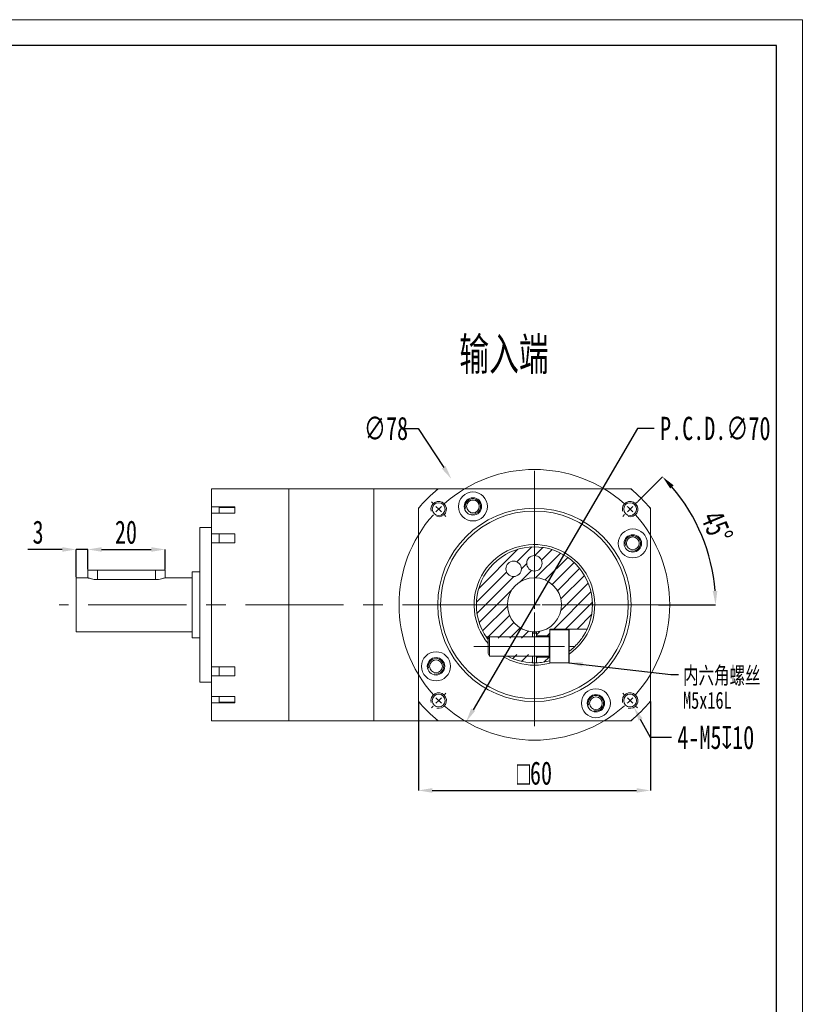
# Model space of a CAD drawing. Header units: millimetres. Extents: x 0 to 283, y 0 to 199.
# Tile 4 of 4: x 180 to 283, y 71 to 199. Entities that reach past the tile are written whole.
import ezdxf

# ---------------------------------------------------------------- set-up
doc = ezdxf.new("R2010")
doc.units = ezdxf.units.MM
doc.linetypes.add('CENTER2', pattern=[28.575, 19.05, -3.175, 3.175, -3.175])
doc.linetypes.add('CENTERX2', pattern=[20.32, 12.7, -2.54, 2.54, -2.54])
doc.layers.add('3中心线层', color=1, linetype='CENTER2')
for name, color, linetype, lineweight in [('SLD-0', 7, 'Continuous', 18), ('图框_外框线', 7, 'Continuous', 18), ('尺寸线层', 3, 'Continuous', 18)]:
    doc.layers.add(name, color=color, linetype=linetype, lineweight=lineweight)
doc.styles.add('SLDTEXTSTYLE0', font='txt', dxfattribs={"width": 0.7})
doc.styles.add('SLDTEXTSTYLE2', font='txt', dxfattribs={"width": 0.7})
doc.dimstyles.new('SLDDIMSTYLE0', dxfattribs={"dimtxt": 3, "dimasz": 1.8, "dimexe": 0, "dimexo": 0.0625, "dimgap": 0.75, "dimtad": 0, "dimtih": 1, "dimtoh": 1, "dimlfac": 2, "dimrnd": 1e-09, "dimzin": 12, "dimdsep": 46, "dimtxsty": 'SLDTEXTSTYLE2', "dimsah": 1, "dimcen": 0, "dimadec": 0, "dimazin": 3, "dimtfac": 1, "dimtmove": 0, "dimatfit": 3, "dimfxl": 1, "dimfrac": 2, "dimtolj": 1, "dimtzin": 12, "dimarcsym": 0})
doc.dimstyles.new('SLDDIMSTYLE1', dxfattribs={"dimtxt": 3, "dimasz": 1.8, "dimexe": 0, "dimexo": 0.0625, "dimgap": 0.75, "dimtad": 0, "dimtih": 1, "dimtoh": 1, "dimlfac": 2, "dimrnd": 1e-09, "dimzin": 12, "dimdsep": 46, "dimtxsty": 'SLDTEXTSTYLE2', "dimsah": 1, "dimcen": 0, "dimadec": 0, "dimazin": 3, "dimtfac": 1, "dimtofl": 0, "dimtmove": 0, "dimatfit": 3, "dimfxl": 1, "dimfrac": 2, "dimtolj": 1, "dimtzin": 12, "dimarcsym": 0})
doc.dimstyles.new('SLDDIMSTYLE10', dxfattribs={"dimtxt": 0.18, "dimasz": 1.8, "dimexe": 0, "dimexo": 0.0625, "dimgap": 0, "dimtad": 0, "dimtih": 1, "dimtoh": 1, "dimdec": 0, "dimrnd": 1e-09, "dimzin": 0, "dimdsep": 46, "dimtxsty": 'Standard', "dimsah": 1, "dimcen": 0.09, "dimadec": 0, "dimazin": 0, "dimtfac": 1.8, "dimtdec": 0, "dimtofl": 0, "dimtmove": 0, "dimatfit": 3, "dimfxl": 1, "dimfrac": 2, "dimtolj": 1, "dimtzin": 0, "dimarcsym": 0})
doc.dimstyles.new('SLDDIMSTYLE3', dxfattribs={"dimtxt": 3, "dimasz": 1.8, "dimexe": 0, "dimexo": 0.0625, "dimgap": 0.75, "dimtad": 1, "dimlfac": 2, "dimrnd": 1e-09, "dimzin": 12, "dimdsep": 46, "dimtxsty": 'SLDTEXTSTYLE2', "dimcen": 0.09, "dimdle": 3.6, "dimadec": 0, "dimazin": 3, "dimtfac": 1, "dimtofl": 0, "dimtmove": 0, "dimatfit": 3, "dimfxl": 1, "dimfrac": 2, "dimtolj": 1, "dimarcsym": 0})
doc.dimstyles.new('SLDDIMSTYLE5', dxfattribs={"dimtxt": 3, "dimasz": 1.8, "dimexe": 0, "dimexo": 0.0625, "dimgap": 0.75, "dimtad": 1, "dimlfac": 2, "dimrnd": 1e-09, "dimzin": 12, "dimdsep": 46, "dimtxsty": 'SLDTEXTSTYLE2', "dimsah": 1, "dimcen": 0.09, "dimadec": 0, "dimazin": 3, "dimtfac": 1, "dimtmove": 0, "dimatfit": 0, "dimfxl": 1, "dimfrac": 2, "dimtolj": 1, "dimtzin": 12, "dimarcsym": 0})
doc.dimstyles.new('SLDDIMSTYLE8', dxfattribs={"dimtxt": 3, "dimasz": 1.8, "dimexe": 0, "dimexo": 0.0625, "dimgap": 0.75, "dimtad": 0, "dimtih": 1, "dimtoh": 1, "dimlfac": 2, "dimrnd": 1e-09, "dimzin": 12, "dimdsep": 46, "dimtxsty": 'SLDTEXTSTYLE2', "dimsah": 1, "dimcen": 0, "dimadec": 0, "dimazin": 3, "dimtfac": 1, "dimtofl": 0, "dimtmove": 0, "dimatfit": 3, "dimfxl": 1, "dimfrac": 2, "dimtolj": 1, "dimtzin": 12, "dimarcsym": 0})
doc.dimstyles.new('SLDDIMSTYLE9', dxfattribs={"dimtxt": 3, "dimasz": 1.8, "dimexe": 0, "dimexo": 0.0625, "dimgap": 0.75, "dimtad": 1, "dimdec": 4, "dimlfac": 2, "dimzin": 12, "dimdsep": 46, "dimtxsty": 'SLDTEXTSTYLE2', "dimsah": 1, "dimcen": 0.09, "dimazin": 3, "dimtfac": 1, "dimtofl": 0, "dimtmove": 0, "dimatfit": 3, "dimfxl": 1, "dimfrac": 2, "dimtolj": 1, "dimtzin": 12, "dimarcsym": 0})
pattern_1 = [(45, (-7.6883, -12.4113), (-0.7483547, 0.7483547), [])]

# ---------------------------------------------------------------- blocks, each defined once
blk = doc.blocks.new('*D97')
at = {"layer": 'Defpoints', "color": 0}
for p in [(255.18, 138.16), (237.53, 107.94)]:
    blk.add_point(p, dxfattribs=at)
at = {"layer": '尺寸线层', "color": 0, "lineweight": -2}
for p, q in [((259.68, 145.87), (238.44, 109.49)), ((261.85, 145.87), (259.68, 145.87))]:
    blk.add_line(p, q, dxfattribs=at)
at = {"layer": '尺寸线层', "color": 0}
blk.add_solid([(238.18, 109.64), (238.7, 109.34), (237.53, 107.94)], dxfattribs=at)
at = {"layer": '尺寸线层', "color": 0, "insert": (262.6, 147.37), "char_height": 3, "attachment_point": 1, "style": 'SLDTEXTSTYLE2'}
blk.add_mtext('\\A1;P.C.D.∅70', dxfattribs=at)
blk = doc.blocks.new('*D98')
at = {"layer": 'Defpoints', "color": 0}
for p in [(235.62, 139.33), (257.09, 106.77)]:
    blk.add_point(p, dxfattribs=at)
at = {"layer": '尺寸线层', "color": 0, "lineweight": -2}
for p, q in [((229.3, 145.87), (231.31, 145.87)), ((231.31, 145.87), (234.63, 140.83))]:
    blk.add_line(p, q, dxfattribs=at)
at = {"layer": '尺寸线层', "color": 0}
blk.add_solid([(234.38, 140.67), (234.88, 141), (235.62, 139.33)], dxfattribs=at)
at = {"layer": '尺寸线层', "color": 0, "insert": (224.31, 147.37), "char_height": 3, "attachment_point": 1, "style": 'SLDTEXTSTYLE2'}
blk.add_mtext('\\A1;∅78', dxfattribs=at)
blk = doc.blocks.new('*D99')
at = {"layer": 'Defpoints', "color": 0}
for p in [(259.67, 136.36), (257.8, 134.49), (268.98, 129.11), (184.9, 123.05), (262.34, 123.05)]:
    blk.add_point(p, dxfattribs=at)
at = {"layer": '尺寸线层', "color": 0, "lineweight": -2}
for p, q in [((259.71, 136.41), (262.92, 139.61)), ((262.4, 123.05), (269.78, 123.05))]:
    blk.add_line(p, q, dxfattribs=at)
blk.add_arc((246.36, 123.05), 23.42, 4.404, 40.596, dxfattribs=at)
at = {"layer": '尺寸线层', "color": 0}
for points in [[(264.36, 138.5), (263.92, 138.09), (262.92, 139.61)], [(269.41, 124.84), (270.01, 124.86), (269.78, 123.05)]]:
    blk.add_solid(points, dxfattribs=at)
at = {"layer": '尺寸线层', "color": 0, "insert": (270.59, 135.51), "char_height": 3, "attachment_point": 1, "rotation": 293.0044, "style": 'SLDTEXTSTYLE2'}
blk.add_mtext('\\A1;45%%d', dxfattribs=at)
blk = doc.blocks.new('*D100')
at = {"layer": 'Defpoints', "color": 0}
for p in [(258.25, 111.55), (259.22, 109.8)]:
    blk.add_point(p, dxfattribs=at)
at = {"layer": '尺寸线层', "color": 0, "lineweight": -2}
for p, q in [((261.38, 105.91), (260.09, 108.23)), ((264.08, 105.91), (261.38, 105.91))]:
    blk.add_line(p, q, dxfattribs=at)
at = {"layer": '尺寸线层', "color": 0}
blk.add_solid([(260.35, 108.37), (259.83, 108.08), (259.22, 109.8)], dxfattribs=at)
at = {"layer": '尺寸线层', "color": 0, "insert": (264.83, 107.41), "char_height": 3, "attachment_point": 1, "style": 'SLDTEXTSTYLE2'}
blk.add_mtext('\\A1;4-M5{\\fGDT;x}10', dxfattribs=at)
blk = doc.blocks.new('*D101')
at = {"layer": 'Defpoints', "color": 0}
for p in [(187.11, 130.21), (188.61, 127.55), (187.11, 126.55)]:
    blk.add_point(p, dxfattribs=at)
at = {"layer": '尺寸线层', "color": 0, "lineweight": -2}
for p, q in [((185.31, 130.21), (180.87, 130.21)), ((187.11, 126.61), (187.11, 130.21)), ((188.61, 130.21), (187.11, 130.21)), ((188.61, 127.61), (188.61, 130.21)), ((190.41, 130.21), (192.21, 130.21))]:
    blk.add_line(p, q, dxfattribs=at)
at = {"layer": '尺寸线层', "color": 0}
for points in [[(185.31, 129.91), (185.31, 130.51), (187.11, 130.21)], [(190.41, 130.51), (190.41, 129.91), (188.61, 130.21)]]:
    blk.add_solid(points, dxfattribs=at)
at = {"layer": '尺寸线层', "color": 0, "insert": (182.19, 133.96), "char_height": 3, "attachment_point": 2, "style": 'SLDTEXTSTYLE2'}
blk.add_mtext('\\A1;3', dxfattribs=at)
blk = doc.blocks.new('*D102')
at = {"layer": 'Defpoints', "color": 0}
for p in [(198.61, 130.21), (188.61, 127.55), (198.61, 127.55)]:
    blk.add_point(p, dxfattribs=at)
at = {"layer": '尺寸线层', "color": 0, "lineweight": -2}
for p, q in [((188.61, 127.61), (188.61, 130.21)), ((190.41, 130.21), (196.81, 130.21)), ((198.61, 127.61), (198.61, 130.21))]:
    blk.add_line(p, q, dxfattribs=at)
at = {"layer": '尺寸线层', "color": 0}
for points in [[(190.41, 130.51), (190.41, 129.91), (188.61, 130.21)], [(196.81, 129.91), (196.81, 130.51), (198.61, 130.21)]]:
    blk.add_solid(points, dxfattribs=at)
at = {"layer": '尺寸线层', "color": 0, "insert": (193.55, 133.96), "char_height": 3, "attachment_point": 2, "style": 'SLDTEXTSTYLE2'}
blk.add_mtext('\\A1;20', dxfattribs=at)
blk = doc.blocks.new('*D103')
at = {"layer": 'Defpoints', "color": 0}
for p in [(231.36, 110.59), (261.36, 110.59), (261.36, 99.05)]:
    blk.add_point(p, dxfattribs=at)
at = {"layer": '尺寸线层', "color": 0, "lineweight": -2}
for p, q in [((231.36, 110.53), (231.36, 99.05)), ((261.36, 110.53), (261.36, 99.05)), ((233.16, 99.05), (259.56, 99.05))]:
    blk.add_line(p, q, dxfattribs=at)
at = {"layer": '尺寸线层', "color": 0}
for points in [[(233.16, 99.35), (233.16, 98.75), (231.36, 99.05)], [(259.56, 98.75), (259.56, 99.35), (261.36, 99.05)]]:
    blk.add_solid(points, dxfattribs=at)
at = {"layer": '尺寸线层', "color": 0, "insert": (246.36, 102.8), "char_height": 3, "attachment_point": 2, "style": 'SLDTEXTSTYLE2'}
blk.add_mtext('\\A1;{\\fGDT;o}60', dxfattribs=at)
blk = doc.blocks.new('SW_NOTE_3')
at = {"layer": 'SLD-0', "color": 0, "char_height": 2.2, "attachment_point": 1}
for s, insert, style in [('内六角螺丝', (0.57, 0.97), 'SLDTEXTSTYLE0'), ('M5x16L', (0.57, -2.23), 'SLDTEXTSTYLE2')]:
    blk.add_mtext(s, dxfattribs=dict(at, insert=insert, style=style))
blk = doc.blocks.new('SW_CENTERMARKSYMBOL_1')
at = {"layer": 'SLD-0', "color": 0}
for p, q in [((-0.71, 0.71), (-0.94, 0.94)), ((0, 0), (-0.35, 0.35)), ((0, 0), (0.35, -0.35)), ((12.37, -11.37), (12.37, 0.5)), ((24.75, 0), (24.4, -0.35)), ((24.75, 0), (25.1, 0.35)), ((25.46, 0.71), (25.69, 0.94)), ((0.71, -0.71), (0.94, -0.94)), ((24.04, -0.71), (23.81, -0.94)), ((11.37, -12.37), (-0.5, -12.37)), ((12.37, -12.37), (11.87, -12.37)), ((12.37, -12.37), (12.37, -11.87)), ((12.37, -12.37), (12.37, -12.87)), ((12.37, -12.37), (12.87, -12.37)), ((13.37, -12.37), (25.25, -12.37)), ((12.37, -13.37), (12.37, -25.25)), ((0.71, -24.04), (0.94, -23.81)), ((24.04, -24.04), (23.81, -23.81)), ((-0.71, -25.46), (-0.94, -25.69)), ((0, -24.75), (-0.35, -25.1)), ((0, -24.75), (0.35, -24.4)), ((24.75, -24.75), (24.4, -24.4)), ((24.75, -24.75), (25.1, -25.1)), ((25.46, -25.46), (25.69, -25.69))]:
    blk.add_line(p, q, dxfattribs=at)
for start, end in [(48.274, 131.726), (133.363, 135), (45, 46.637), (43.363, 45), (138.274, 221.726), (135, 136.637), (318.274, 41.726), (223.363, 225), (225, 226.637), (228.274, 311.726), (313.363, 315), (315, 316.637)]:
    blk.add_arc((12.37, -12.37), 17.5, start, end, dxfattribs=at)

msp = doc.modelspace()

# ---------------------------------------------------------------- hatches: boundary and pattern name
at = {"linetype": 'Continuous', "lineweight": 0}
h = msp.add_hatch(dxfattribs=at)
h.set_pattern_fill('ANSI31', scale=0.333333, style=0)
h.set_pattern_definition(pattern_1)
edge = h.paths.add_edge_path(flags=0)
edge.add_line((248.357671, 119.049971), (248.357671, 119.924971))
edge.add_line((248.357671, 119.924971), (253.175616, 119.924971))
edge.add_arc((246.357671, 123.049971), 7.5, 335.37568165, 575.21643363)
edge.add_line((240.230325, 118.724971), (246.107671, 118.724971))
edge.add_line((246.107671, 118.724971), (246.107671, 119.558911))
edge.add_arc((246.357671, 123.049971), 3.5, -85.90395624, 265.90395624, ccw=False)
edge.add_line((246.607671, 119.558911), (246.607671, 119.049971))
edge.add_line((246.607671, 119.049971), (248.357671, 119.049971))
edge = h.paths.add_edge_path(flags=0)
edge.add_arc((243.670171, 127.704857), 1, 0, 360)
edge = h.paths.add_edge_path(flags=0)
edge.add_arc((246.357671, 128.424971), 1, 0, 360)
h = msp.add_hatch(dxfattribs=at)
h.set_pattern_fill('ANSI31', scale=0.333333, style=0)
h.set_pattern_definition(pattern_1)
edge = h.paths.add_edge_path(flags=0)
edge.add_arc((246.357671, 123.049971), 7.5, 238.94435158, 268.08978683)
edge.add_line((246.107671, 115.554138), (246.107671, 116.624971))
edge.add_line((246.107671, 116.624971), (242.488644, 116.624971))
h = msp.add_hatch(dxfattribs=at)
h.set_pattern_fill('ANSI31', scale=0.333333, style=0)
h.set_pattern_definition(pattern_1)
edge = h.paths.add_edge_path(flags=0)
edge.add_arc((246.357671, 123.049971), 7.5, 271.91021317, 285.46600995)
edge.add_line((248.357671, 115.821554), (248.357671, 116.299971))
edge.add_line((248.357671, 116.299971), (246.607671, 116.299971))
edge.add_line((246.607671, 116.299971), (246.607671, 115.554138))

# ---------------------------------------------------------------- linework, layer by layer
at = {"color": 7, "linetype": 'Continuous', "lineweight": 15}
for p, q in [((214.607671, 138.049971), (204.607671, 138.049971)), ((204.607671, 135.733935), (204.607671, 138.049971)), ((225.607671, 138.049971), (214.607671, 138.049971)), ((214.607671, 138.049971), (214.607671, 134.876009)), ((214.607671, 108.049971), (214.607671, 138.049971)), ((233.857671, 138.049971), (225.607671, 138.049971)), ((225.607671, 108.049971), (225.607671, 138.049971)), ((225.607671, 138.049971), (225.607671, 134.876009)), ((233.857671, 138.049971), (233.638448, 137.830747)), ((233.897735, 138.049971), (258.817607, 138.049971)), ((259.076895, 137.830747), (258.857671, 138.049971)), ((204.607671, 135.733935), (207.607671, 135.733935)), ((204.607671, 134.912554), (204.607671, 135.733935)), ((207.607671, 135.653735), (205.607671, 135.653735)), ((205.607671, 135.653735), (205.607671, 134.912554)), ((207.607671, 135.337251), (207.607671, 135.733935)), ((207.607671, 134.912554), (207.607671, 135.337251)), ((231.576895, 135.769194), (231.357671, 135.549971)), ((231.357671, 110.590035), (231.357671, 135.509906)), ((261.357671, 135.549971), (261.138448, 135.769194)), ((261.357671, 135.509906), (261.357671, 110.590035)), ((204.607671, 132.230336), (204.607671, 134.912554)), ((207.607671, 134.912554), (204.607671, 134.912554)), ((214.607671, 134.876009), (214.607671, 108.049971)), ((225.607671, 134.876009), (225.607671, 108.049971)), ((204.607671, 133.049971), (203.107671, 133.049971)), ((203.107671, 113.049971), (203.107671, 133.049971)), ((204.607671, 132.230336), (207.607671, 132.230336)), ((204.607671, 131.057283), (204.607671, 132.230336)), ((205.607671, 132.230336), (205.607671, 131.057283)), ((207.607671, 131.653617), (207.607671, 132.230336)), ((207.607671, 131.057283), (207.607671, 131.653617)), ((204.607671, 115.042658), (204.607671, 131.057283)), ((207.607671, 131.057283), (204.607671, 131.057283)), ((188.607671, 127.549971), (188.607671, 126.549971)), ((188.607671, 127.549971), (189.857671, 127.549971)), ((189.857671, 127.549971), (197.357671, 127.549971)), ((197.357671, 127.549971), (198.607671, 127.549971)), ((198.607671, 126.549971), (198.607671, 127.549971)), ((188.607671, 126.549971), (187.107671, 126.549971)), ((187.107671, 119.549971), (187.107671, 126.549971)), ((197.357671, 126.319145), (189.857671, 126.319145)), ((202.107671, 126.549971), (198.607671, 126.549971)), ((203.107671, 127.299971), (202.107671, 127.299971)), ((202.107671, 118.799971), (202.107671, 127.299971)), ((248.357671, 119.924971), (253.175616, 119.924971)), ((248.357671, 119.799971), (248.357671, 119.924971)), ((250.807671, 119.799971), (248.357671, 119.799971)), ((248.357671, 119.799971), (248.357671, 119.51404)), ((250.857671, 119.749971), (250.857671, 115.599971)), ((187.107671, 119.549971), (202.107671, 119.549971)), ((202.107671, 118.799971), (203.107671, 118.799971)), ((240.230325, 118.724971), (240.442195, 118.724971)), ((240.557665, 118.924971), (240.357671, 118.578571)), ((240.357671, 118.578571), (240.357671, 118.456986)), ((240.357671, 118.456986), (240.357671, 116.771371)), ((248.257671, 118.924971), (240.557665, 118.924971)), ((240.557665, 118.924971), (240.557665, 118.756776)), ((240.557665, 118.756776), (240.557665, 116.424971)), ((246.107671, 118.924971), (246.107671, 119.558911)), ((246.107671, 119.408542), (246.607671, 119.408542)), ((246.607671, 119.558911), (246.607671, 119.049971)), ((246.607671, 119.049971), (248.357671, 119.049971)), ((246.607671, 118.924971), (246.607671, 119.049971)), ((248.357671, 119.51404), (248.357671, 115.549971)), ((240.357671, 116.771371), (240.557665, 116.424971)), ((240.557665, 116.424971), (248.257671, 116.424971)), ((246.107671, 115.554138), (246.107671, 116.424971)), ((246.607671, 116.299971), (246.607671, 116.424971)), ((248.357671, 116.299971), (246.607671, 116.299971)), ((246.607671, 116.299971), (246.607671, 115.554138)), ((207.607671, 115.042658), (204.607671, 115.042658)), ((204.607671, 115.042658), (204.607671, 113.869605)), ((205.607671, 113.869605), (205.607671, 115.042658)), ((207.607671, 114.446324), (207.607671, 115.042658)), ((248.357671, 115.549971), (250.807671, 115.549971)), ((204.607671, 111.187387), (204.607671, 113.869605)), ((204.607671, 113.869605), (207.607671, 113.869605)), ((207.607671, 113.869605), (207.607671, 114.446324)), ((203.107671, 113.049971), (204.607671, 113.049971)), ((207.607671, 111.187387), (204.607671, 111.187387)), ((204.607671, 111.187387), (204.607671, 110.366007)), ((205.607671, 110.446206), (205.607671, 111.187387)), ((207.607671, 110.76269), (207.607671, 111.187387)), ((204.607671, 108.049971), (204.607671, 110.366007)), ((204.607671, 110.366007), (207.607671, 110.366007)), ((205.607671, 110.446206), (207.607671, 110.446206)), ((207.607671, 110.366007), (207.607671, 110.76269)), ((231.357671, 110.549971), (231.576895, 110.330747)), ((261.138448, 110.330747), (261.357671, 110.549971)), ((233.638448, 108.269194), (233.857671, 108.049971)), ((258.857671, 108.049971), (259.076895, 108.269194)), ((204.607671, 108.049971), (214.607671, 108.049971)), ((214.607671, 108.049971), (225.607671, 108.049971)), ((225.607671, 108.049971), (233.857671, 108.049971)), ((258.817607, 108.049971), (233.897735, 108.049971))]:
    msp.add_line(p, q, dxfattribs=at)
at = {"color": 8, "linetype": 'Continuous', "lineweight": 15}
for p, q in [((189.857671, 127.549971), (189.857671, 126.319145)), ((197.357671, 127.549971), (197.357671, 126.319145)), ((250.807671, 115.549971), (250.807671, 119.799971)), ((248.257671, 118.924971), (248.257671, 118.756776)), ((248.257671, 118.756776), (248.257671, 116.424971)), ((251.58829, 117.674971), (250.857671, 117.674971))]:
    msp.add_line(p, q, dxfattribs=at)
at = {"color": 7, "linetype": 'Continuous', "lineweight": 15, "flags": 128}
for points in [[(246.607671, 119.558911), (246.357671, 119.549971), (246.107671, 119.558911)], [(246.112824, 115.553968), (246.357671, 115.549971), (246.607671, 115.554138)]]:
    msp.add_lwpolyline(points, dxfattribs=at)
at = {"color": 7, "linetype": 'Continuous', "lineweight": 15}
for centre, radius in [((238.408882, 135.770692), 1.875), ((233.983303, 135.424339), 0.825), ((238.408882, 135.770692), 1.125), ((238.408882, 135.770692), 0.825), ((258.73204, 135.424339), 0.825), ((246.357671, 123.049971), 12.5), ((246.357671, 123.049971), 12.125), ((259.078393, 130.99876), 1.875), ((259.078393, 130.99876), 1.125), ((259.078393, 130.99876), 0.825), ((243.670171, 127.704857), 1), ((246.357671, 128.424971), 1), ((233.63695, 115.101182), 1.875), ((233.63695, 115.101182), 1.125), ((233.63695, 115.101182), 0.825), ((254.30646, 110.329249), 1.875), ((233.983303, 110.675602), 0.825), ((254.30646, 110.329249), 1.125), ((254.30646, 110.329249), 0.825), ((258.73204, 110.675602), 0.825)]:
    msp.add_circle(centre, radius, dxfattribs=at)
for centre, radius, start, end in [((246.357671, 123.049971), 19.5, 129.71513723, 140.28486277), ((246.357671, 123.049971), 19.5, 39.71513723, 50.28486277), ((246.357671, 123.049971), 7.8, 305.23441798, 219.71513723), ((246.357671, 123.049971), 7.5, 335.37568165, 215.21643363), ((246.357671, 123.049971), 3.5, 274.09604376, 265.90395624), ((250.807671, 119.749971), 0.05, 0, 90), ((248.257671, 119.024971), 0.1, 270, 0), ((246.357671, 123.049971), 7.5, 306.86989765, 314.22004443), ((246.357671, 123.049971), 7.8, 238.14201621, 270), ((246.357671, 123.049971), 7.5, 242.04711341, 268.08978683), ((248.257671, 116.324971), 0.1, 0, 90), ((246.357671, 123.049971), 7.8, 270, 285.94236861), ((246.357671, 123.049971), 7.5, 271.91021317, 285.46600995), ((250.807671, 115.599971), 0.05, 270, 0), ((246.357671, 123.049971), 19.5, 219.71513723, 230.28486277), ((246.357671, 123.049971), 19.5, 309.71513723, 320.28486277)]:
    msp.add_arc(centre, radius, start, end, dxfattribs=at)
for points, knots in [([(189.857671, 126.319145), (189.722259, 126.324209), (189.451653, 126.334329), (189.087112, 126.404405), (188.802347, 126.4825), (188.628549, 126.542428), (188.623226, 126.544425), (188.621014, 126.545255)], [0, 0, 0, 0, 0.2053621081, 0.4103943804, 0.6238425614, 0.8436625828, 1, 1, 1, 1]), ([(198.594329, 126.545255), (198.598346, 126.546673), (198.617168, 126.553318), (198.518964, 126.518215), (198.308013, 126.451232), (197.97924, 126.371194), (197.640251, 126.324602), (197.426871, 126.320481), (197.357671, 126.319145)], [0, 0, 0, 0, 0.0546699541, 0.2560968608, 0.4604397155, 0.6757232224, 0.8948354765, 1, 1, 1, 1]), ([(253.175616, 119.924971), (253.174013, 119.921479), (253.168446, 119.909353), (253.095148, 119.750294), (252.902561, 119.375159), (252.586922, 118.856188), (252.148864, 118.256221), (251.777421, 117.871077), (251.58829, 117.674971)], [0, 0, 0, 0, 0.0699196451, 0.2428303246, 0.4169880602, 0.5975355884, 0.7950744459, 1, 1, 1, 1]), ([(240.357671, 118.550353), (240.35496, 118.553843), (240.29542, 118.63047), (240.246125, 118.703374), (240.234761, 118.718906), (240.230325, 118.724971)], [0, 0, 0, 0, 0.0282652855, 0.6206078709, 1, 1, 1, 1])]:
    msp.add_open_spline(points, degree=3, knots=knots, dxfattribs=at)
at = {"layer": '3中心线层', "linetype": 'CENTERX2', "lineweight": 0}
for p, q in [((246.357671, 140.39661), (246.357671, 106.108079)), ((262.335979, 123.049971), (184.897836, 123.049971))]:
    msp.add_line(p, q, dxfattribs=at)
at = {"layer": 'SLD-0'}
for p, q in [((246.107671, 118.924971), (240.093936, 118.924971)), ((246.107671, 116.424971), (242.842081, 116.424971))]:
    msp.add_line(p, q, dxfattribs=at)
at = {"layer": 'SLD-0', "linetype": 'CENTERX2', "lineweight": 0}
msp.add_line((238.532666, 117.674971), (250.257671, 117.674971), dxfattribs=at)
at = {"layer": 'SLD-0'}
for centre in [(233.983303, 135.424339), (238.408882, 135.770692), (258.73204, 135.424339), (259.078393, 130.99876), (233.63695, 115.101182), (233.983303, 110.675602), (254.30646, 110.329249), (258.73204, 110.675602)]:
    msp.add_arc(centre, 1, 255, 195, dxfattribs=at)
at = {"layer": '图框_外框线', "color": 3}
msp.add_lwpolyline([(0, 0), (281.013922, 0), (281.013922, 198.716987), (0, 198.716987)], close=True, dxfattribs=at)
at = {"layer": '图框_外框线', "color": 3, "lineweight": 25}
msp.add_lwpolyline([(16.727019, 3.345404), (277.668518, 3.345404), (277.668518, 195.371584), (16.727019, 195.371584)], close=True, dxfattribs=at)

# ---------------------------------------------------------------- block references
at = {"layer": '3中心线层'}
msp.add_blockref('SW_CENTERMARKSYMBOL_1', (233.983303, 135.424339), dxfattribs=at)
at = {"layer": '尺寸线层'}
msp.add_blockref('SW_NOTE_3', (265.003412, 114.046286), dxfattribs=at)

# ---------------------------------------------------------------- texts
at = {"layer": 'SLD-0', "insert": (236.647775, 157.601221), "char_height": 4.2333333, "attachment_point": 1, "style": 'SLDTEXTSTYLE0'}
msp.add_mtext('输入端', dxfattribs=at)

# ---------------------------------------------------------------- dimensions: what is measured, and where the dimension line sits
at = {"layer": '尺寸线层'}
dim = msp.add_diameter_dim_2p(p1=(257.093591, 106.771456), p2=(235.621752, 139.328485), dimstyle='SLDDIMSTYLE8', dxfattribs=at)
dim.commit()
dim.dimension.update_dxf_attribs({"geometry": '*D98', "text_midpoint": (226.431404, 145.865984), "dimtype": 163})
dim = msp.add_diameter_dim_2p(p1=(255.181621, 138.162479), p2=(237.533721, 107.937462), text='P.C.D.<>', dimstyle='SLDDIMSTYLE0', dxfattribs=at)
dim.commit()
dim.dimension.update_dxf_attribs({"geometry": '*D97', "text_midpoint": (269.251082, 145.865984), "dimtype": 163})
dim = msp.add_angular_dim_2l(base=(268.983126, 129.112443), line1=((259.668956, 136.361256), (257.795123, 134.487423)), line2=((262.335979, 123.049971), (184.897836, 123.049971)), dimstyle='SLDDIMSTYLE9', dxfattribs=at)
dim.commit()
dim.dimension.update_dxf_attribs({"geometry": '*D99', "text_midpoint": (267.918504, 132.203948), "dimtype": 162})
dim = msp.add_linear_dim(base=(187.107671, 130.209161), p1=(188.607671, 127.549971), p2=(187.107671, 126.549971), angle=0, dimstyle='SLDDIMSTYLE5', dxfattribs=at)
dim.commit()
dim.dimension.update_dxf_attribs({"geometry": '*D101', "text_midpoint": (182.188677, 130.209161), "dimtype": 160})
dim = msp.add_linear_dim(base=(198.607671, 130.209161), p1=(188.607671, 127.549971), p2=(198.607671, 127.549971), dimstyle='SLDDIMSTYLE3', dxfattribs=at)
dim.commit()
dim.dimension.update_dxf_attribs({"geometry": '*D102', "text_midpoint": (193.553493, 130.209161), "dimtype": 160})
dim = msp.add_diameter_dim_2p(p1=(258.24635, 111.549733), p2=(259.21773, 109.801471), text='4-M5{\\fGDT;x}10', dimstyle='SLDDIMSTYLE1', override={"dimpost": '<>'}, dxfattribs=at)
dim.commit()
dim.dimension.update_dxf_attribs({"geometry": '*D100', "text_midpoint": (270.051846, 105.912101), "dimtype": 163})
dim = msp.add_linear_dim(base=(261.357671, 99.049971), p1=(231.357671, 110.590035), p2=(261.357671, 110.590035), text='{\\fGDT;o}<>', dimstyle='SLDDIMSTYLE3', dxfattribs=at)
dim.commit()
dim.dimension.update_dxf_attribs({"geometry": '*D103', "text_midpoint": (246.357671, 99.049971), "dimtype": 160})

# ---------------------------------------------------------------- leaders
msp.add_leader([(250.807671, 115.549971), (264.003412, 114.046286), (265.003412, 114.046286)], dimstyle='SLDDIMSTYLE10', dxfattribs=at)

doc.saveas('drawing.dxf')
